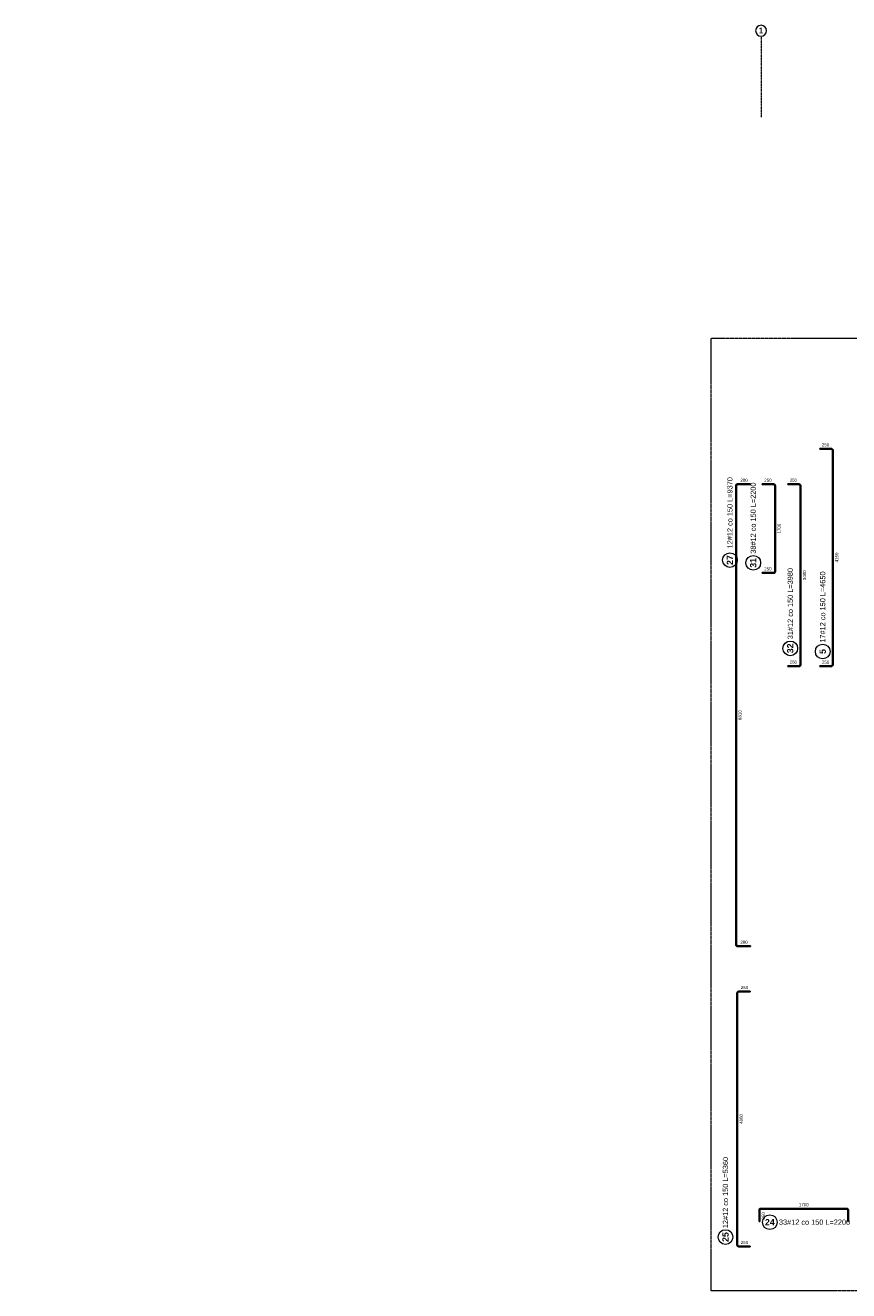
# Model space of a CAD drawing. Extents: x -257438 to 242612, y -74624 to 75879.
# Tile 4 of 21: x 39896 to 55573, y -5763 to 18322. Entities that reach past the tile are written whole.
import ezdxf
from ezdxf import colors
from ezdxf.entities.mleader import LeaderData, LeaderLine
from ezdxf.enums import TextEntityAlignment as Align
from ezdxf.math import Vec2, Vec3

# ---------------------------------------------------------------- set-up
doc = ezdxf.new("R2010")
doc.units = 0
doc.header["$LTSCALE"] = 10
doc.header["$MEASUREMENT"] = 0
doc.linetypes.add('DASHDOT', pattern=[1, 0.5, -0.25, 0, -0.25])
doc.linetypes.add('HIDDEN', pattern=[0.375, 0.25, -0.125])
for name, color, linetype, lineweight in [('P-Opis', 1, 'Continuous', 18), ('P-Opis słupy', 30, 'Continuous', 9), ('P-Osie', 1, 'DASHDOT', 18), ('P-Przerywana', 13, 'HIDDEN', 9)]:
    doc.layers.add(name, color=color, linetype=linetype, lineweight=lineweight)
doc.layers.add('RCAD_pręt wyrzucony', color=130, linetype='Continuous')
doc.styles.add('style1', font='arial.ttf')
doc.styles.add('STYLE10', font='arialbd.ttf')
doc.styles.add('style3', font='arialbd.ttf')

msp = doc.modelspace()

# ---------------------------------------------------------------- hatches: boundary and pattern name
at = {"layer": 'RCAD_pręt wyrzucony'}
for points in [[(55239.75954, 10267.23178), (55239.75954, 10255.23178), (55025.75954, 10255.23178), (55025.75954, 10267.23178)], [(55275.75954, 6153.23178), (55263.75954, 6153.23178), (55263.75954, 10231.23178), (55275.75954, 10231.23178)], [(53422.46694, 9556.23178), (53434.46694, 9556.23178), (53434.46694, 823.23178), (53422.46694, 823.23178)], [(53702.46694, 9592.23178), (53702.46694, 9580.23178), (53458.46694, 9580.23178), (53458.46694, 9592.23178)], [(54141.78734, 9592.23178), (54141.78734, 9580.23178), (53927.78734, 9580.23178), (53927.78734, 9592.23178)], [(54177.78734, 7928.23178), (54165.78734, 7928.23178), (54165.78734, 9556.23178), (54177.78734, 9556.23178)], [(54626.11631, 9592.23178), (54626.11631, 9580.23178), (54412.11631, 9580.23178), (54412.11631, 9592.23178)], [(54662.11631, 6153.23178), (54650.11631, 6153.23178), (54650.11631, 9556.23178), (54662.11631, 9556.23178)], [(53927.78734, 7892.23178), (53927.78734, 7904.23178), (54141.78734, 7904.23178), (54141.78734, 7892.23178)], [(54412.11631, 6117.23178), (54412.11631, 6129.23178), (54626.11631, 6129.23178), (54626.11631, 6117.23178)], [(55025.75954, 6117.23178), (55025.75954, 6129.23178), (55239.75954, 6129.23178), (55239.75954, 6117.23178)], [(53458.46694, 787.23178), (53458.46694, 799.23178), (53702.46694, 799.23178), (53702.46694, 787.23178)], [(53445.64811, -98.76822), (53457.64811, -98.76822), (53457.64811, -4891.76688), (53445.64811, -4891.76688)], [(53695.64811, -62.76822), (53695.64811, -74.76822), (53481.64811, -74.76822), (53481.64811, -62.76822)], [(53867.21867, -4233.03188), (53879.21867, -4233.03188), (53879.21867, -4447.03188), (53867.21867, -4447.03188)], [(55531.21867, -4197.03188), (55531.21867, -4209.03188), (53903.21867, -4209.03188), (53903.21867, -4197.03188)], [(55567.21867, -4447.03188), (55555.21867, -4447.03188), (55555.21867, -4233.03188), (55567.21867, -4233.03188)], [(53481.64811, -4927.76688), (53481.64811, -4915.76688), (53695.64811, -4915.76688), (53695.64811, -4927.76688)]]:
    msp.add_hatch(color=4, dxfattribs=at).paths.add_polyline_path(points, flags=0)
h = msp.add_hatch(color=4, dxfattribs=at)
edge = h.paths.add_edge_path(flags=0)
edge.add_line((55275.75954, 10231.23178), (55263.75954, 10231.23178))
edge.add_arc((55239.75954, 10231.23178), 24, 0, 90)
edge.add_line((55239.75954, 10255.23178), (55239.75954, 10267.23178))
edge.add_arc((55239.75954, 10231.23178), 36, 360, 450, ccw=False)
h = msp.add_hatch(color=4, dxfattribs=at)
edge = h.paths.add_edge_path(flags=0)
edge.add_line((53458.46694, 9592.23178), (53458.46694, 9580.23178))
edge.add_arc((53458.46694, 9556.23178), 24, 90, 180)
edge.add_line((53434.46694, 9556.23178), (53422.46694, 9556.23178))
edge.add_arc((53458.46694, 9556.23178), 36, 450, 540, ccw=False)
h = msp.add_hatch(color=4, dxfattribs=at)
edge = h.paths.add_edge_path(flags=0)
edge.add_line((54177.78734, 9556.23178), (54165.78734, 9556.23178))
edge.add_arc((54141.78734, 9556.23178), 24, 0, 90)
edge.add_line((54141.78734, 9580.23178), (54141.78734, 9592.23178))
edge.add_arc((54141.78734, 9556.23178), 36, 360, 450, ccw=False)
h = msp.add_hatch(color=4, dxfattribs=at)
edge = h.paths.add_edge_path(flags=0)
edge.add_line((54662.11631, 9556.23178), (54650.11631, 9556.23178))
edge.add_arc((54626.11631, 9556.23178), 24, 0, 90)
edge.add_line((54626.11631, 9580.23178), (54626.11631, 9592.23178))
edge.add_arc((54626.11631, 9556.23178), 36, 360, 450, ccw=False)
h = msp.add_hatch(color=4, dxfattribs=at)
edge = h.paths.add_edge_path(flags=0)
edge.add_line((54141.78734, 7892.23178), (54141.78734, 7904.23178))
edge.add_arc((54141.78734, 7928.23178), 24, -90, 0)
edge.add_line((54165.78734, 7928.23178), (54177.78734, 7928.23178))
edge.add_arc((54141.78734, 7928.23178), 36, 270, 360, ccw=False)
h = msp.add_hatch(color=4, dxfattribs=at)
edge = h.paths.add_edge_path(flags=0)
edge.add_line((54626.11631, 6117.23178), (54626.11631, 6129.23178))
edge.add_arc((54626.11631, 6153.23178), 24, -90, 0)
edge.add_line((54650.11631, 6153.23178), (54662.11631, 6153.23178))
edge.add_arc((54626.11631, 6153.23178), 36, 270, 360, ccw=False)
h = msp.add_hatch(color=4, dxfattribs=at)
edge = h.paths.add_edge_path(flags=0)
edge.add_line((55239.75954, 6117.23178), (55239.75954, 6129.23178))
edge.add_arc((55239.75954, 6153.23178), 24, -90, 0)
edge.add_line((55263.75954, 6153.23178), (55275.75954, 6153.23178))
edge.add_arc((55239.75954, 6153.23178), 36, 270, 360, ccw=False)
h = msp.add_hatch(color=4, dxfattribs=at)
edge = h.paths.add_edge_path(flags=0)
edge.add_line((53422.46694, 823.23178), (53434.46694, 823.23178))
edge.add_arc((53458.46694, 823.23178), 24, 180, 270)
edge.add_line((53458.46694, 799.23178), (53458.46694, 787.23178))
edge.add_arc((53458.46694, 823.23178), 36, 540, 630, ccw=False)
h = msp.add_hatch(color=4, dxfattribs=at)
edge = h.paths.add_edge_path(flags=0)
edge.add_line((53481.64811, -62.76822), (53481.64811, -74.76822))
edge.add_arc((53481.64811, -98.76822), 24, 90, 180)
edge.add_line((53457.64811, -98.76822), (53445.64811, -98.76822))
edge.add_arc((53481.64811, -98.76822), 36, 450, 540, ccw=False)
h = msp.add_hatch(color=4, dxfattribs=at)
edge = h.paths.add_edge_path(flags=0)
edge.add_line((53903.21867, -4197.03188), (53903.21867, -4209.03188))
edge.add_arc((53903.21867, -4233.03188), 24, 90, 180)
edge.add_line((53879.21867, -4233.03188), (53867.21867, -4233.03188))
edge.add_arc((53903.21867, -4233.03188), 36, 450, 540, ccw=False)
h = msp.add_hatch(color=4, dxfattribs=at)
edge = h.paths.add_edge_path(flags=0)
edge.add_line((55567.21867, -4233.03188), (55555.21867, -4233.03188))
edge.add_arc((55531.21867, -4233.03188), 24, 0, 90)
edge.add_line((55531.21867, -4209.03188), (55531.21867, -4197.03188))
edge.add_arc((55531.21867, -4233.03188), 36, 360, 450, ccw=False)
h = msp.add_hatch(color=4, dxfattribs=at)
edge = h.paths.add_edge_path(flags=0)
edge.add_line((53445.64811, -4891.76688), (53457.64811, -4891.76688))
edge.add_arc((53481.64811, -4891.76688), 24, 180, 270)
edge.add_line((53481.64811, -4915.76688), (53481.64811, -4927.76688))
edge.add_arc((53481.64811, -4891.76688), 36, 540, 630, ccw=False)

# ---------------------------------------------------------------- linework, layer by layer
at = {"layer": 'P-Opis', "ltscale": 0.05}
msp.add_lwpolyline([(54007.29273, 18218.29153, 1), (53800.81089, 18218.29153, 1)], format="xyb", close=True, dxfattribs=at)
at = {"layer": 'P-Osie'}
msp.add_lwpolyline([(53904.05181, 18115.05061), (53904.05181, 16572.17526)], dxfattribs=at)
at = {"layer": 'P-Przerywana'}
msp.add_lwpolyline([(66317.01635, -5763.41506), (52954.55001, -5763.41506), (52954.55001, 12369.0963), (72818.53866, 12369.0963), (72818.53866, 3297.46496)], dxfattribs=at)
at = {"layer": 'RCAD_pręt wyrzucony', "color": 4}
for p, q in [((55239.75954, 10267.23178), (55025.75954, 10267.23178)), ((55025.75954, 10255.23178), (55025.75954, 10267.23178)), ((55239.75954, 10255.23178), (55025.75954, 10255.23178)), ((55263.75954, 6153.23178), (55263.75954, 10231.23178)), ((55275.75954, 6153.23178), (55275.75954, 10231.23178)), ((53422.46694, 9556.23178), (53422.46694, 823.23178)), ((53434.46694, 9556.23178), (53434.46694, 823.23178)), ((53702.46694, 9592.23178), (53458.46694, 9592.23178)), ((53702.46694, 9580.23178), (53458.46694, 9580.23178)), ((53702.46694, 9580.23178), (53702.46694, 9592.23178)), ((54141.78734, 9592.23178), (53927.78734, 9592.23178)), ((53927.78734, 9580.23178), (53927.78734, 9592.23178)), ((54141.78734, 9580.23178), (53927.78734, 9580.23178)), ((54165.78734, 7928.23178), (54165.78734, 9556.23178)), ((54177.78734, 7928.23178), (54177.78734, 9556.23178)), ((54626.11631, 9592.23178), (54412.11631, 9592.23178)), ((54412.11631, 9580.23178), (54412.11631, 9592.23178)), ((54626.11631, 9580.23178), (54412.11631, 9580.23178)), ((54650.11631, 6153.23178), (54650.11631, 9556.23178)), ((54662.11631, 6153.23178), (54662.11631, 9556.23178)), ((53927.78734, 7904.23178), (54141.78734, 7904.23178)), ((53927.78734, 7904.23178), (53927.78734, 7892.23178)), ((53927.78734, 7892.23178), (54141.78734, 7892.23178)), ((54412.11631, 6129.23178), (54626.11631, 6129.23178)), ((54412.11631, 6129.23178), (54412.11631, 6117.23178)), ((54412.11631, 6117.23178), (54626.11631, 6117.23178)), ((55025.75954, 6129.23178), (55239.75954, 6129.23178)), ((55025.75954, 6129.23178), (55025.75954, 6117.23178)), ((55025.75954, 6117.23178), (55239.75954, 6117.23178)), ((53458.46694, 799.23178), (53702.46694, 799.23178)), ((53458.46694, 787.23178), (53702.46694, 787.23178)), ((53702.46694, 799.23178), (53702.46694, 787.23178)), ((53445.64811, -98.76822), (53445.64811, -4891.76688)), ((53457.64811, -98.76822), (53457.64811, -4891.76688)), ((53695.64811, -62.76822), (53481.64811, -62.76822)), ((53695.64811, -74.76822), (53481.64811, -74.76822)), ((53695.64811, -74.76822), (53695.64811, -62.76822)), ((53867.21867, -4233.03188), (53867.21867, -4447.03188)), ((53879.21867, -4233.03188), (53879.21867, -4447.03188)), ((55531.21867, -4197.03188), (53903.21867, -4197.03188)), ((55531.21867, -4209.03188), (53903.21867, -4209.03188)), ((55555.21867, -4447.03188), (55555.21867, -4233.03188)), ((55567.21867, -4447.03188), (55567.21867, -4233.03188)), ((53879.21867, -4447.03188), (53867.21867, -4447.03188)), ((55555.21867, -4447.03188), (55567.21867, -4447.03188)), ((53481.64811, -4915.76688), (53695.64811, -4915.76688)), ((53481.64811, -4927.76688), (53695.64811, -4927.76688)), ((53695.64811, -4915.76688), (53695.64811, -4927.76688))]:
    msp.add_line(p, q, dxfattribs=at)
at = {"layer": 'RCAD_pręt wyrzucony', "color": 8, "lineweight": 0}
for centre in [(53311.47515, 8142.17063), (53756.25981, 8090.31207), (54461.09894, 6462.23786), (55079.1708, 6402.22541), (54071.64461, -4459.75524), (53227.16168, -4742.73132)]:
    msp.add_circle(centre, 140, dxfattribs=at)
at = {"layer": 'RCAD_pręt wyrzucony', "color": 4}
for centre, radius, start, end in [((55239.75954, 10231.23178), 36, 360, 90), ((55239.75954, 10231.23178), 24, 360, 90), ((53458.46694, 9556.23178), 36, 90, 180), ((53458.46694, 9556.23178), 24, 90, 180), ((54141.78734, 9556.23178), 36, 360, 90), ((54141.78734, 9556.23178), 24, 0, 90), ((54626.11631, 9556.23178), 36, 0, 90), ((54626.11631, 9556.23178), 24, 0, 90), ((54141.78734, 7928.23178), 24, 270, 0), ((54141.78734, 7928.23178), 36, 270, 0), ((54626.11631, 6153.23178), 24, 270, 360), ((54626.11631, 6153.23178), 36, 270, 0), ((55239.75954, 6153.23178), 24, 270, 360), ((55239.75954, 6153.23178), 36, 270, 360), ((53458.46694, 823.23178), 36, 180, 270), ((53458.46694, 823.23178), 24, 180, 270), ((53481.64811, -98.76822), 36, 90, 180), ((53481.64811, -98.76822), 24, 90, 180), ((53903.21867, -4233.03188), 36, 90, 180), ((53903.21867, -4233.03188), 24, 90, 180), ((55531.21867, -4233.03188), 36, 360, 90), ((55531.21867, -4233.03188), 24, 360, 90), ((53481.64811, -4891.76688), 36, 180, 270), ((53481.64811, -4891.76688), 24, 180, 270)]:
    msp.add_arc(centre, radius, start, end, dxfattribs=at)

# ---------------------------------------------------------------- texts
at = {"layer": 'P-Opis', "linetype": 'Continuous', "ltscale": 0.05, "style": 'STYLE10'}
msp.add_text('1', height=110, dxfattribs=at).set_placement((53904.05181, 18222.57725), align=Align.MIDDLE_CENTER)
at = {"layer": 'RCAD_pręt wyrzucony', "color": 2, "attachment_point": 5, "style": 'style1'}
for s, insert, char_height in [('250', (55132.75954, 10337.23178), 60), ('280', (53580.46694, 9662.23178), 60), ('250', (54034.78734, 9662.23178), 60), ('250', (54519.11631, 9662.23178), 60), ('250', (54034.78734, 7974.23178), 60), ('250', (54519.11631, 6199.23178), 60), ('250', (55132.75954, 6199.23178), 60), ('280', (53580.46694, 869.23178), 60), ('250', (53588.64811, 7.23178), 60), ('1700', (54717.21867, -4127.03188), 60), ('33#12 co 150 L=2200', (54923.16575, -4459.75524), 100), ('250', (53588.64811, -4845.76688), 60)]:
    msp.add_mtext(s, dxfattribs=dict(at, insert=insert, char_height=char_height))
at = {"layer": 'RCAD_pręt wyrzucony', "color": 2, "attachment_point": 5, "rotation": 90, "style": 'style1'}
for s, insert, char_height in [('12#12 co 150 L=9370', (53311.47515, 9043.56598), 100), ('38#12 co 150 L=2200', (53756.25981, 8941.83322), 100), ('1700', (54247.78734, 8742.23178), 60), ('4150', (55345.75954, 8192.23178), 60), ('31#12 co 150 L=3980', (54461.09894, 7313.75901), 100), ('3480', (54732.11631, 7854.73178), 60), ('17#12 co 150 L=4650', (55079.1708, 7249.07397), 100), ('8810', (53504.46694, 5189.73178), 60), ('4860', (53527.64811, -2495.26755), 60), ('12#12 co 150 L=5360', (53227.16168, -3895.88276), 100), ('250', (53949.21867, -4340.03188), 60)]:
    msp.add_mtext(s, dxfattribs=dict(at, insert=insert, char_height=char_height))
at = {"layer": 'RCAD_pręt wyrzucony', "color": 1, "char_height": 120, "attachment_point": 5, "rotation": 90, "style": 'style3'}
for s, insert in [('27', (53311.47515, 8142.17063)), ('31', (53756.25981, 8090.31207)), ('32', (54461.09894, 6462.23786)), ('5', (55079.1708, 6402.22541)), ('25', (53227.16168, -4742.73132))]:
    msp.add_mtext(s, dxfattribs=dict(at, insert=insert))
at = {"layer": 'RCAD_pręt wyrzucony', "color": 1, "insert": (54071.64461, -4459.75524), "char_height": 120, "attachment_point": 5, "style": 'style3'}
msp.add_mtext('24', dxfattribs=at)

# ---------------------------------------------------------------- leaders
at = {"layer": 'P-Opis słupy'}
ml = msp.add_multileader_mtext('Standard', dxfattribs=at)
ml.set_content('         ', color=256)
ml.set_leader_properties()
ml.build(insert=Vec2(0, 0))
ml.multileader.update_dxf_attribs({"arrow_head_size": 78})
ctx = ml.context
ctx.base_point, ctx.char_height, ctx.arrow_head_size, ctx.landing_gap_size, ctx.plane_origin = Vec3(75704.62451, 12147.86704), 2.6, 78, 1.3, Vec3(75778.95855, 10736.38629)
notes = []
notes.append((ctx, [(0, (0, 0, 0), (0, 0), (1, 0), 1, [])]))
ctx.mtext.insert, ctx.mtext.flow_direction = Vec3(75705.92451, 12149.16704), 5
for ctx, leaders in notes:
    for number, flags, end, landing, length, lines in leaders:
        leader = LeaderData()
        leader.index, (leader.has_last_leader_line, leader.has_dogleg_vector, leader.attachment_direction) = number, flags
        leader.last_leader_point, leader.dogleg_vector, leader.dogleg_length = Vec3(end), Vec3(landing), length
        for number, points, colour, breaks in lines:
            line = LeaderLine()
            line.index, line.vertices, line.color, line.breaks = number, Vec3.list(points), colors.encode_raw_color(colour), breaks
            leader.lines.append(line)
        ctx.leaders.append(leader)

doc.saveas('drawing.dxf')
